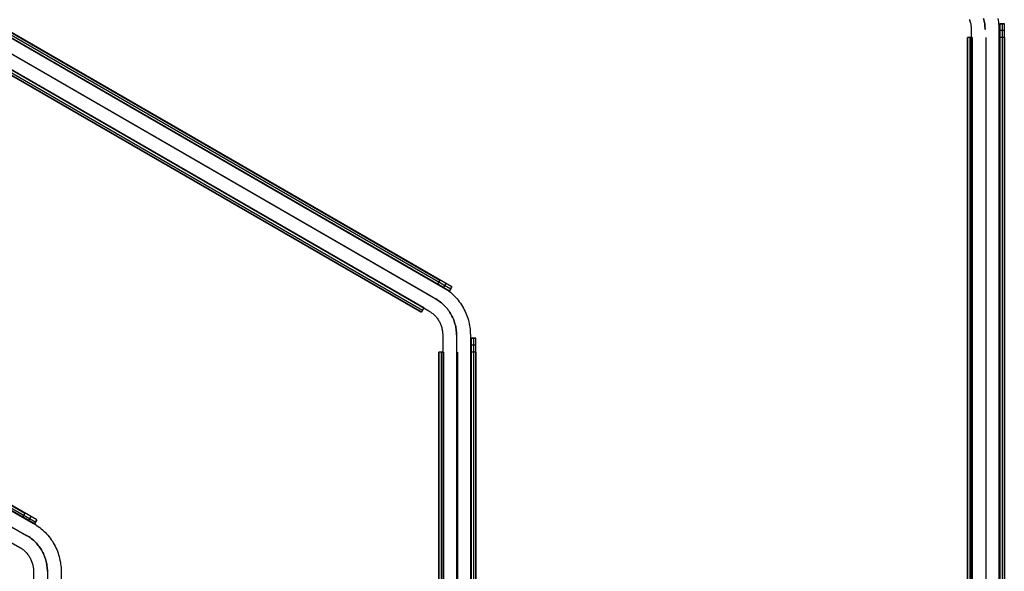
# Model space of a CAD drawing. Header units: millimetres. Extents: x -356 to 356, y -410 to 410.
# Tile 114 of 126: x 117 to 224, y 67 to 126. Entities that reach past the tile are written whole.
import ezdxf

# ---------------------------------------------------------------- set-up
doc = ezdxf.new("R2010")
doc.units = ezdxf.units.MM
doc.header["$MEASUREMENT"] = 0
doc.layers.add('1', color=7, linetype='Continuous')

msp = doc.modelspace()

# ---------------------------------------------------------------- linework, layer by layer
at = {"layer": '1', "color": 252}
for points in [[(3.09, 189.52), (162.74, 97.35)], [(3.27, 189.41), (163.49, 96.91)], [(163.49, 96.91), (3.27, 189.41)], [(3.4, 189.63), (163.61, 97.13)], [(163.74, 97.35), (3.52, 189.85)], [(163.74, 97.35), (3.52, 189.85)], [(2.34, 188.22), (161.99, 96.05)], [(2.34, 188.22), (161.99, 96.05)], [(4.57, 188.66), (162.19, 97.66)], [(4.82, 189.1), (162.44, 98.1)], [(3.82, 187.37), (161.44, 96.37)], [(3.82, 187.37), (161.44, 96.37)], [(1.59, 186.92), (161.24, 94.75)], [(3.07, 186.07), (160.69, 95.07)], [(160.69, 95.07), (3.07, 186.07)], [(3.07, 186.07), (160.69, 95.07)], [(160.44, 94.63), (2.82, 185.63)], [(160.44, 94.63), (2.82, 185.63)], [(2.82, 185.63), (160.44, 94.63)], [(2.94, 185.85), (160.56, 94.85)], [(3.09, 138.25), (118.34, 71.71)], [(3.27, 138.15), (118.45, 71.65)], [(118.45, 71.65), (3.27, 138.15)], [(3.4, 138.36), (118.58, 71.86)], [(118.7, 72.08), (3.52, 138.58)], [(118.7, 72.08), (3.52, 138.58)], [(4.82, 137.83), (117.4, 72.83)], [(2.34, 136.95), (117.59, 70.41)], [(2.34, 136.95), (117.59, 70.41)], [(4.57, 137.4), (117.15, 72.4)], [(1.59, 135.65), (116.84, 69.11)], [(219.88, 126.35), (219.92, 126.26), (219.95, 126.16), (219.98, 126.06), (220, 125.96), (220.03, 125.87), (220.04, 125.77), (220.06, 125.67), (220.07, 125.57), (220.08, 125.46), (220.09, 125.36), (220.09, 125.26)], [(221.42, 126.46), (221.46, 126.32), (221.5, 126.17), (221.52, 126.02), (221.55, 125.87), (221.56, 125.72), (221.58, 125.57), (221.59, 125.41), (221.59, 125.26)], [(221.42, 126.46), (221.46, 126.32), (221.5, 126.17), (221.52, 126.02), (221.55, 125.87), (221.56, 125.72), (221.58, 125.57), (221.59, 125.41), (221.59, 125.26)], [(222.96, 126.47), (223, 126.27), (223.03, 126.07), (223.06, 125.87), (223.07, 125.67), (223.08, 125.46), (223.09, 125.26)], [(220.09, 125.26), (220.09, -125.31)], [(223.09, 125.26), (223.09, -125.31)], [(223.18, 125.9), (223.18, -125.1)], [(223.68, 125.9), (223.18, 125.9)], [(223.68, 125.9), (223.18, 125.9)], [(223.18, 125.9), (223.68, 125.9)], [(223.18, -125.1), (223.18, 125.9)], [(223.68, 125.15), (223.18, 125.15)], [(223.43, 125.9), (223.43, -125.1)], [(223.68, -125.1), (223.68, 125.9)], [(223.68, -125.1), (223.68, 125.9)], [(220.18, 124.4), (219.68, 124.4)], [(219.68, -123.6), (219.68, 124.4)], [(219.68, -123.6), (219.68, 124.4)], [(220.18, 124.4), (219.68, 124.4)], [(219.68, 124.4), (219.68, -123.6)], [(219.93, 124.4), (219.93, -123.6)], [(220.18, 124.4), (220.18, -123.6)], [(220.18, -123.6), (220.18, 124.4)], [(220.18, 124.4), (220.18, -123.6)], [(221.68, 124.4), (221.68, -123.6)], [(221.68, 124.4), (221.68, -123.6)], [(223.18, 124.4), (223.18, -123.6)], [(223.68, 124.4), (223.18, 124.4)], [(223.68, 124.4), (223.68, -123.6)], [(162.44, 98.1), (162.19, 97.66)], [(162.74, 97.35), (162.91, 97.24), (163.08, 97.13), (163.25, 97.02), (163.41, 96.9), (163.57, 96.77), (163.72, 96.64), (163.87, 96.5), (164.02, 96.36), (164.16, 96.21), (164.29, 96.06), (164.42, 95.9), (164.54, 95.74), (164.66, 95.58), (164.78, 95.41), (164.88, 95.24), (164.98, 95.06), (165.08, 94.88), (165.17, 94.7), (165.25, 94.52), (165.33, 94.33), (165.4, 94.14), (165.46, 93.95), (165.52, 93.75), (165.57, 93.56), (165.61, 93.36), (165.65, 93.16), (165.68, 92.96), (165.71, 92.76), (165.72, 92.56), (165.73, 92.35), (165.74, 92.15)], [(163.09, 97.72), (162.84, 97.29)], [(163.49, 96.91), (163.74, 97.35)], [(163.74, 97.35), (163.49, 96.91)], [(163.74, 97.35), (163.49, 96.91)], [(161.99, 96.05), (162.12, 95.97), (162.25, 95.89), (162.37, 95.8), (162.49, 95.71), (162.61, 95.61), (162.73, 95.51), (162.84, 95.41), (162.95, 95.31), (163.05, 95.2), (163.15, 95.08), (163.25, 94.96), (163.34, 94.84), (163.43, 94.72), (163.52, 94.59), (163.6, 94.47), (163.67, 94.33), (163.74, 94.2), (163.81, 94.06), (163.87, 93.93), (163.93, 93.78), (163.98, 93.64), (164.03, 93.5), (164.07, 93.35), (164.11, 93.2), (164.15, 93.06), (164.17, 92.91), (164.2, 92.76), (164.21, 92.61), (164.23, 92.45), (164.24, 92.3), (164.24, 92.15)], [(161.99, 96.05), (162.12, 95.97), (162.25, 95.89), (162.37, 95.8), (162.49, 95.71), (162.61, 95.61), (162.73, 95.51), (162.84, 95.41), (162.95, 95.31), (163.05, 95.2), (163.15, 95.08), (163.25, 94.96), (163.34, 94.84), (163.43, 94.72), (163.52, 94.59), (163.6, 94.47), (163.67, 94.33), (163.74, 94.2), (163.81, 94.06), (163.87, 93.93), (163.93, 93.78), (163.98, 93.64), (164.03, 93.5), (164.07, 93.35), (164.11, 93.2), (164.15, 93.06), (164.17, 92.91), (164.2, 92.76), (164.21, 92.61), (164.23, 92.45), (164.24, 92.3), (164.24, 92.15)], [(160.69, 95.07), (160.44, 94.63)], [(160.69, 95.07), (160.44, 94.63)], [(161.24, 94.75), (161.32, 94.7), (161.41, 94.64), (161.49, 94.58), (161.57, 94.52), (161.65, 94.46), (161.73, 94.39), (161.8, 94.32), (161.88, 94.25), (161.95, 94.18), (162.01, 94.1), (162.08, 94.03), (162.14, 93.95), (162.2, 93.86), (162.26, 93.78), (162.31, 93.69), (162.36, 93.61), (162.41, 93.52), (162.45, 93.43), (162.49, 93.33), (162.53, 93.24), (162.57, 93.14), (162.6, 93.05), (162.63, 92.95), (162.65, 92.85), (162.68, 92.75), (162.69, 92.65), (162.71, 92.55), (162.72, 92.45), (162.73, 92.35), (162.74, 92.25), (162.74, 92.15)], [(162.74, 92.15), (162.74, -92.2)], [(164.24, 92.15), (164.24, -92.2)], [(164.24, 92.15), (164.24, -92.2)], [(165.74, 92.15), (165.74, -92.2)], [(165.83, 91.79), (165.83, -93.21)], [(166.33, 91.79), (165.83, 91.79)], [(166.33, 91.79), (165.83, 91.79)], [(165.83, 91.79), (166.33, 91.79)], [(165.83, -93.21), (165.83, 91.79)], [(166.33, 91.04), (165.83, 91.04)], [(166.08, 91.79), (166.08, -93.21)], [(166.33, -93.21), (166.33, 91.79)], [(166.33, -93.21), (166.33, 91.79)], [(162.83, 90.29), (162.33, 90.29)], [(162.33, -91.71), (162.33, 90.29)], [(162.33, -91.71), (162.33, 90.29)], [(162.83, 90.29), (162.33, 90.29)], [(162.33, 90.29), (162.33, -91.71)], [(162.58, 90.29), (162.58, -91.71)], [(162.83, 90.29), (162.83, -91.71)], [(162.83, -91.71), (162.83, 90.29)], [(162.83, 90.29), (162.83, -91.71)], [(164.33, 90.29), (164.33, -91.71)], [(164.33, 90.29), (164.33, -91.71)], [(165.83, 90.29), (165.83, -91.71)], [(166.33, 90.29), (165.83, 90.29)], [(166.33, 90.29), (166.33, -91.71)], [(117.4, 72.83), (117.15, 72.4)], [(118.05, 72.45), (117.8, 72.02)], [(118.34, 71.71), (118.51, 71.61), (118.68, 71.5), (118.85, 71.38), (119.01, 71.26), (119.17, 71.13), (119.32, 71), (119.47, 70.86), (119.62, 70.72), (119.76, 70.58), (119.89, 70.42), (120.02, 70.27), (120.14, 70.11), (120.26, 69.94), (120.38, 69.78), (120.48, 69.6), (120.58, 69.43), (120.68, 69.25), (120.77, 69.07), (120.85, 68.88), (120.93, 68.69), (121, 68.5), (121.06, 68.31), (121.12, 68.12), (121.17, 67.92), (121.21, 67.72), (121.25, 67.52), (121.28, 67.32), (121.31, 67.12), (121.32, 66.92), (121.33, 66.72), (121.34, 66.52)], [(118.45, 71.65), (118.7, 72.08)], [(118.7, 72.08), (118.45, 71.65)], [(118.7, 72.08), (118.45, 71.65)], [(117.59, 70.41), (117.72, 70.34), (117.85, 70.25), (117.97, 70.17), (118.09, 70.07), (118.21, 69.98), (118.33, 69.88), (118.44, 69.78), (118.55, 69.67), (118.65, 69.56), (118.75, 69.45), (118.85, 69.33), (118.94, 69.21), (119.03, 69.09), (119.12, 68.96), (119.2, 68.83), (119.27, 68.7), (119.34, 68.57), (119.41, 68.43), (119.47, 68.29), (119.53, 68.15), (119.58, 68.01), (119.63, 67.86), (119.67, 67.72), (119.71, 67.57), (119.75, 67.42), (119.77, 67.27), (119.8, 67.12), (119.81, 66.97), (119.83, 66.82), (119.84, 66.67), (119.84, 66.52)], [(117.59, 70.41), (117.72, 70.34), (117.85, 70.25), (117.97, 70.17), (118.09, 70.07), (118.21, 69.98), (118.33, 69.88), (118.44, 69.78), (118.55, 69.67), (118.65, 69.56), (118.75, 69.45), (118.85, 69.33), (118.94, 69.21), (119.03, 69.09), (119.12, 68.96), (119.2, 68.83), (119.27, 68.7), (119.34, 68.57), (119.41, 68.43), (119.47, 68.29), (119.53, 68.15), (119.58, 68.01), (119.63, 67.86), (119.67, 67.72), (119.71, 67.57), (119.75, 67.42), (119.77, 67.27), (119.8, 67.12), (119.81, 66.97), (119.83, 66.82), (119.84, 66.67), (119.84, 66.52)], [(116.84, 69.11), (116.92, 69.06), (117.01, 69.01), (117.09, 68.95), (117.17, 68.89), (117.25, 68.83), (117.33, 68.76), (117.4, 68.69), (117.48, 68.62), (117.55, 68.55), (117.61, 68.47), (117.68, 68.39), (117.74, 68.31), (117.8, 68.23), (117.86, 68.15), (117.91, 68.06), (117.96, 67.97), (118.01, 67.88), (118.05, 67.79), (118.09, 67.7), (118.13, 67.61), (118.17, 67.51), (118.2, 67.41), (118.23, 67.32), (118.25, 67.22), (118.28, 67.12), (118.29, 67.02), (118.31, 66.92), (118.32, 66.82), (118.33, 66.72), (118.34, 66.62), (118.34, 66.52)], [(118.34, 66.52), (118.34, -66.56)], [(119.84, 66.52), (119.84, -66.56)], [(119.84, 66.52), (119.84, -66.56)], [(121.34, 66.52), (121.34, -66.56)]]:
    msp.add_lwpolyline(points, dxfattribs=at)
at = {"layer": '1', "color": 80}
for points in [[(221.59, 125.26), (221.59, 125.41), (221.58, 125.57), (221.56, 125.72), (221.55, 125.87), (221.52, 126.02), (221.5, 126.17), (221.46, 126.32), (221.42, 126.46)], [(164.24, 92.15), (164.24, 92.3), (164.23, 92.45), (164.21, 92.61), (164.2, 92.76), (164.17, 92.91), (164.15, 93.06), (164.11, 93.2), (164.07, 93.35), (164.03, 93.5), (163.98, 93.64), (163.93, 93.78), (163.87, 93.93), (163.81, 94.06), (163.74, 94.2), (163.67, 94.33), (163.6, 94.47), (163.52, 94.59), (163.43, 94.72), (163.34, 94.84), (163.25, 94.96), (163.15, 95.08), (163.05, 95.2), (162.95, 95.31), (162.84, 95.41), (162.73, 95.51), (162.61, 95.61), (162.49, 95.71), (162.37, 95.8), (162.25, 95.89), (162.12, 95.97), (161.99, 96.05)], [(119.84, 66.52), (119.84, 66.67), (119.83, 66.82), (119.81, 66.97), (119.8, 67.12), (119.77, 67.27), (119.75, 67.42), (119.71, 67.57), (119.67, 67.72), (119.63, 67.86), (119.58, 68.01), (119.53, 68.15), (119.47, 68.29), (119.41, 68.43), (119.34, 68.57), (119.27, 68.7), (119.2, 68.83), (119.12, 68.96), (119.03, 69.09), (118.94, 69.21), (118.85, 69.33), (118.75, 69.45), (118.65, 69.56), (118.55, 69.67), (118.44, 69.78), (118.33, 69.88), (118.21, 69.98), (118.09, 70.07), (117.97, 70.17), (117.85, 70.25), (117.72, 70.34), (117.59, 70.41)]]:
    msp.add_lwpolyline(points, dxfattribs=at)
at = {"layer": '1', "color": 252, "extrusion": (0, 1, 0)}
for points in [[(-223.09, -430), (-223.09, -429.95), (-223.08, -429.9), (-223.08, -429.84), (-223.07, -429.79), (-223.07, -429.74), (-223.06, -429.69), (-223.04, -429.64), (-223.03, -429.59), (-223.02, -429.54), (-223, -429.49), (-222.98, -429.44), (-222.96, -429.4), (-222.94, -429.35), (-222.92, -429.3), (-222.89, -429.26), (-222.86, -429.21), (-222.84, -429.17), (-222.81, -429.13), (-222.78, -429.09), (-222.74, -429.04), (-222.71, -429.01), (-222.68, -428.97), (-222.64, -428.93), (-222.6, -428.89), (-222.56, -428.86), (-222.52, -428.83), (-222.48, -428.8), (-222.44, -428.77), (-222.4, -428.74), (-222.35, -428.71), (-222.31, -428.68), (-222.26, -428.66), (-222.22, -428.64), (-222.17, -428.62), (-222.12, -428.6), (-222.07, -428.58), (-222.02, -428.56), (-221.97, -428.55), (-221.92, -428.54), (-221.87, -428.53), (-221.82, -428.52), (-221.77, -428.51), (-221.72, -428.51), (-221.67, -428.5), (-221.61, -428.5), (-221.56, -428.5), (-221.51, -428.5), (-221.46, -428.51), (-221.41, -428.51), (-221.36, -428.52), (-221.3, -428.53), (-221.25, -428.54), (-221.2, -428.55), (-221.15, -428.56), (-221.1, -428.58), (-221.06, -428.6), (-221.01, -428.62), (-220.96, -428.64), (-220.91, -428.66), (-220.87, -428.68), (-220.82, -428.71), (-220.78, -428.74), (-220.74, -428.77), (-220.69, -428.8), (-220.65, -428.83), (-220.61, -428.86), (-220.57, -428.89), (-220.54, -428.93), (-220.5, -428.97), (-220.46, -429.01), (-220.43, -429.04), (-220.4, -429.09), (-220.37, -429.13), (-220.34, -429.17), (-220.31, -429.21), (-220.28, -429.26), (-220.26, -429.3), (-220.24, -429.35), (-220.21, -429.4), (-220.19, -429.44), (-220.18, -429.49), (-220.16, -429.54), (-220.14, -429.59), (-220.13, -429.64), (-220.12, -429.69), (-220.11, -429.74), (-220.1, -429.79), (-220.1, -429.84), (-220.09, -429.9), (-220.09, -429.95), (-220.09, -430)], [(-220.09, -430), (-220.09, -430.05), (-220.09, -430.1), (-220.1, -430.16), (-220.1, -430.21), (-220.11, -430.26), (-220.12, -430.31), (-220.13, -430.36), (-220.14, -430.41), (-220.16, -430.46), (-220.18, -430.51), (-220.19, -430.56), (-220.21, -430.6), (-220.24, -430.65), (-220.26, -430.7), (-220.28, -430.74), (-220.31, -430.79), (-220.34, -430.83), (-220.37, -430.87), (-220.4, -430.91), (-220.43, -430.96), (-220.46, -430.99), (-220.5, -431.03), (-220.54, -431.07), (-220.57, -431.11), (-220.61, -431.14), (-220.65, -431.17), (-220.69, -431.2), (-220.74, -431.23), (-220.78, -431.26), (-220.82, -431.29), (-220.87, -431.32), (-220.91, -431.34), (-220.96, -431.36), (-221.01, -431.38), (-221.06, -431.4), (-221.1, -431.42), (-221.15, -431.44), (-221.2, -431.45), (-221.25, -431.46), (-221.3, -431.47), (-221.36, -431.48), (-221.41, -431.49), (-221.46, -431.49), (-221.51, -431.5), (-221.56, -431.5), (-221.61, -431.5), (-221.67, -431.5), (-221.72, -431.49), (-221.77, -431.49), (-221.82, -431.48), (-221.87, -431.47), (-221.92, -431.46), (-221.97, -431.45), (-222.02, -431.44), (-222.07, -431.42), (-222.12, -431.4), (-222.17, -431.38), (-222.22, -431.36), (-222.26, -431.34), (-222.31, -431.32), (-222.35, -431.29), (-222.4, -431.26), (-222.44, -431.23), (-222.48, -431.2), (-222.52, -431.17), (-222.56, -431.14), (-222.6, -431.11), (-222.64, -431.07), (-222.68, -431.03), (-222.71, -430.99), (-222.74, -430.96), (-222.78, -430.91), (-222.81, -430.87), (-222.84, -430.83), (-222.86, -430.79), (-222.89, -430.74), (-222.92, -430.7), (-222.94, -430.65), (-222.96, -430.6), (-222.98, -430.56), (-223, -430.51), (-223.02, -430.46), (-223.03, -430.41), (-223.04, -430.36), (-223.06, -430.31), (-223.07, -430.26), (-223.07, -430.21), (-223.08, -430.16), (-223.08, -430.1), (-223.09, -430.05), (-223.09, -430)], [(-219.68, -430), (-219.68, -429.96), (-219.68, -429.91), (-219.68, -429.87), (-219.68, -429.82), (-219.69, -429.77), (-219.69, -429.73), (-219.7, -429.68), (-219.71, -429.64), (-219.72, -429.59), (-219.73, -429.54), (-219.74, -429.5), (-219.75, -429.45), (-219.77, -429.4), (-219.78, -429.36), (-219.8, -429.31), (-219.82, -429.26), (-219.83, -429.22), (-219.85, -429.17), (-219.88, -429.13), (-219.9, -429.08), (-219.92, -429.04), (-219.95, -428.99), (-219.97, -428.95), (-220, -428.91), (-220.03, -428.86), (-220.06, -428.82), (-220.09, -428.78), (-220.12, -428.74), (-220.16, -428.7), (-220.19, -428.66), (-220.22, -428.62), (-220.26, -428.59), (-220.3, -428.55), (-220.34, -428.51), (-220.37, -428.48), (-220.41, -428.45), (-220.46, -428.42), (-220.5, -428.38), (-220.54, -428.35), (-220.58, -428.33), (-220.62, -428.3), (-220.67, -428.27), (-220.71, -428.25), (-220.76, -428.22), (-220.8, -428.2), (-220.85, -428.18), (-220.89, -428.16), (-220.94, -428.14), (-220.99, -428.12), (-221.03, -428.11), (-221.08, -428.09), (-221.12, -428.08), (-221.17, -428.06), (-221.22, -428.05), (-221.26, -428.04), (-221.31, -428.03), (-221.36, -428.03), (-221.4, -428.02), (-221.45, -428.01), (-221.5, -428.01), (-221.54, -428), (-221.59, -428), (-221.63, -428), (-221.68, -428), (-221.72, -428), (-221.76, -428), (-221.81, -428), (-221.85, -428.01), (-221.9, -428.01), (-221.95, -428.02), (-221.99, -428.03), (-222.04, -428.03), (-222.09, -428.04), (-222.13, -428.05), (-222.18, -428.06), (-222.23, -428.08), (-222.27, -428.09), (-222.32, -428.11), (-222.37, -428.12), (-222.41, -428.14), (-222.46, -428.16), (-222.5, -428.18), (-222.55, -428.2), (-222.59, -428.22), (-222.64, -428.25), (-222.68, -428.27), (-222.73, -428.3), (-222.77, -428.33), (-222.81, -428.35), (-222.85, -428.38), (-222.9, -428.42), (-222.94, -428.45), (-222.98, -428.48), (-223.01, -428.51), (-223.05, -428.55), (-223.09, -428.59), (-223.13, -428.62), (-223.16, -428.66), (-223.19, -428.7), (-223.23, -428.74), (-223.26, -428.78), (-223.29, -428.82), (-223.32, -428.86), (-223.35, -428.91), (-223.38, -428.95), (-223.4, -428.99), (-223.43, -429.04), (-223.45, -429.08), (-223.47, -429.13), (-223.5, -429.17), (-223.52, -429.22), (-223.53, -429.26), (-223.55, -429.31), (-223.57, -429.36), (-223.58, -429.4), (-223.6, -429.45), (-223.61, -429.5), (-223.62, -429.54), (-223.63, -429.59), (-223.64, -429.64), (-223.65, -429.68), (-223.66, -429.73), (-223.66, -429.77), (-223.67, -429.82), (-223.67, -429.87), (-223.67, -429.91), (-223.67, -429.96), (-223.68, -430)], [(-223.18, -430), (-223.17, -429.97), (-223.17, -429.93), (-223.17, -429.9), (-223.17, -429.87), (-223.17, -429.83), (-223.16, -429.8), (-223.16, -429.76), (-223.15, -429.73), (-223.14, -429.69), (-223.14, -429.66), (-223.13, -429.62), (-223.12, -429.59), (-223.11, -429.55), (-223.1, -429.52), (-223.08, -429.48), (-223.07, -429.45), (-223.06, -429.41), (-223.04, -429.38), (-223.02, -429.34), (-223.01, -429.31), (-222.99, -429.28), (-222.97, -429.24), (-222.95, -429.21), (-222.93, -429.18), (-222.91, -429.15), (-222.89, -429.12), (-222.86, -429.08), (-222.84, -429.05), (-222.81, -429.02), (-222.79, -429), (-222.76, -428.97), (-222.74, -428.94), (-222.71, -428.91), (-222.68, -428.89), (-222.65, -428.86), (-222.62, -428.84), (-222.59, -428.81), (-222.56, -428.79), (-222.53, -428.77), (-222.5, -428.74), (-222.46, -428.72), (-222.43, -428.7), (-222.4, -428.69), (-222.36, -428.67), (-222.33, -428.65), (-222.3, -428.63), (-222.26, -428.62), (-222.23, -428.61), (-222.19, -428.59), (-222.16, -428.58), (-222.12, -428.57), (-222.09, -428.56), (-222.05, -428.55), (-222.02, -428.54), (-221.98, -428.53), (-221.95, -428.53), (-221.91, -428.52), (-221.88, -428.51), (-221.84, -428.51), (-221.81, -428.51), (-221.78, -428.5), (-221.74, -428.5), (-221.71, -428.5), (-221.68, -428.5), (-221.64, -428.5), (-221.61, -428.5), (-221.57, -428.5), (-221.54, -428.51), (-221.51, -428.51), (-221.47, -428.51), (-221.44, -428.52), (-221.4, -428.53), (-221.37, -428.53), (-221.33, -428.54), (-221.3, -428.55), (-221.26, -428.56), (-221.23, -428.57), (-221.19, -428.58), (-221.16, -428.59), (-221.12, -428.61), (-221.09, -428.62), (-221.05, -428.63), (-221.02, -428.65), (-220.99, -428.67), (-220.95, -428.69), (-220.92, -428.7), (-220.89, -428.72), (-220.85, -428.74), (-220.82, -428.77), (-220.79, -428.79), (-220.76, -428.81), (-220.73, -428.84), (-220.7, -428.86), (-220.67, -428.89), (-220.64, -428.91), (-220.61, -428.94), (-220.59, -428.97), (-220.56, -429), (-220.54, -429.02), (-220.51, -429.05), (-220.49, -429.08), (-220.46, -429.12), (-220.44, -429.15), (-220.42, -429.18), (-220.4, -429.21), (-220.38, -429.24), (-220.36, -429.28), (-220.34, -429.31), (-220.33, -429.34), (-220.31, -429.38), (-220.29, -429.41), (-220.28, -429.45), (-220.27, -429.48), (-220.26, -429.52), (-220.24, -429.55), (-220.23, -429.59), (-220.22, -429.62), (-220.21, -429.66), (-220.21, -429.69), (-220.2, -429.73), (-220.19, -429.76), (-220.19, -429.8), (-220.18, -429.83), (-220.18, -429.87), (-220.18, -429.9), (-220.18, -429.93), (-220.18, -429.97), (-220.18, -430)], [(-165.74, -455), (-165.74, -454.95), (-165.73, -454.9), (-165.73, -454.84), (-165.72, -454.79), (-165.72, -454.74), (-165.71, -454.69), (-165.69, -454.64), (-165.68, -454.59), (-165.67, -454.54), (-165.65, -454.49), (-165.63, -454.44), (-165.61, -454.4), (-165.59, -454.35), (-165.57, -454.3), (-165.54, -454.26), (-165.51, -454.21), (-165.49, -454.17), (-165.46, -454.13), (-165.43, -454.09), (-165.39, -454.04), (-165.36, -454.01), (-165.33, -453.97), (-165.29, -453.93), (-165.25, -453.89), (-165.21, -453.86), (-165.17, -453.83), (-165.13, -453.8), (-165.09, -453.77), (-165.05, -453.74), (-165, -453.71), (-164.96, -453.68), (-164.91, -453.66), (-164.87, -453.64), (-164.82, -453.62), (-164.77, -453.6), (-164.72, -453.58), (-164.67, -453.56), (-164.62, -453.55), (-164.57, -453.54), (-164.52, -453.53), (-164.47, -453.52), (-164.42, -453.51), (-164.37, -453.51), (-164.32, -453.5), (-164.26, -453.5), (-164.21, -453.5), (-164.16, -453.5), (-164.11, -453.51), (-164.06, -453.51), (-164.01, -453.52), (-163.95, -453.53), (-163.9, -453.54), (-163.85, -453.55), (-163.8, -453.56), (-163.75, -453.58), (-163.71, -453.6), (-163.66, -453.62), (-163.61, -453.64), (-163.56, -453.66), (-163.52, -453.68), (-163.47, -453.71), (-163.43, -453.74), (-163.39, -453.77), (-163.34, -453.8), (-163.3, -453.83), (-163.26, -453.86), (-163.22, -453.89), (-163.19, -453.93), (-163.15, -453.97), (-163.11, -454.01), (-163.08, -454.04), (-163.05, -454.09), (-163.02, -454.13), (-162.99, -454.17), (-162.96, -454.21), (-162.93, -454.26), (-162.91, -454.3), (-162.89, -454.35), (-162.86, -454.4), (-162.84, -454.44), (-162.83, -454.49), (-162.81, -454.54), (-162.79, -454.59), (-162.78, -454.64), (-162.77, -454.69), (-162.76, -454.74), (-162.75, -454.79), (-162.75, -454.84), (-162.74, -454.9), (-162.74, -454.95), (-162.74, -455)], [(-162.74, -455), (-162.74, -455.05), (-162.74, -455.1), (-162.75, -455.16), (-162.75, -455.21), (-162.76, -455.26), (-162.77, -455.31), (-162.78, -455.36), (-162.79, -455.41), (-162.81, -455.46), (-162.83, -455.51), (-162.84, -455.56), (-162.86, -455.6), (-162.89, -455.65), (-162.91, -455.7), (-162.93, -455.74), (-162.96, -455.79), (-162.99, -455.83), (-163.02, -455.87), (-163.05, -455.91), (-163.08, -455.96), (-163.11, -455.99), (-163.15, -456.03), (-163.19, -456.07), (-163.22, -456.11), (-163.26, -456.14), (-163.3, -456.17), (-163.34, -456.2), (-163.39, -456.23), (-163.43, -456.26), (-163.47, -456.29), (-163.52, -456.32), (-163.56, -456.34), (-163.61, -456.36), (-163.66, -456.38), (-163.71, -456.4), (-163.75, -456.42), (-163.8, -456.44), (-163.85, -456.45), (-163.9, -456.46), (-163.95, -456.47), (-164.01, -456.48), (-164.06, -456.49), (-164.11, -456.49), (-164.16, -456.5), (-164.21, -456.5), (-164.26, -456.5), (-164.32, -456.5), (-164.37, -456.49), (-164.42, -456.49), (-164.47, -456.48), (-164.52, -456.47), (-164.57, -456.46), (-164.62, -456.45), (-164.67, -456.44), (-164.72, -456.42), (-164.77, -456.4), (-164.82, -456.38), (-164.87, -456.36), (-164.91, -456.34), (-164.96, -456.32), (-165, -456.29), (-165.05, -456.26), (-165.09, -456.23), (-165.13, -456.2), (-165.17, -456.17), (-165.21, -456.14), (-165.25, -456.11), (-165.29, -456.07), (-165.33, -456.03), (-165.36, -455.99), (-165.39, -455.96), (-165.43, -455.91), (-165.46, -455.87), (-165.49, -455.83), (-165.51, -455.79), (-165.54, -455.74), (-165.57, -455.7), (-165.59, -455.65), (-165.61, -455.6), (-165.63, -455.56), (-165.65, -455.51), (-165.67, -455.46), (-165.68, -455.41), (-165.69, -455.36), (-165.71, -455.31), (-165.72, -455.26), (-165.72, -455.21), (-165.73, -455.16), (-165.73, -455.1), (-165.74, -455.05), (-165.74, -455)], [(-162.33, -455), (-162.33, -454.96), (-162.33, -454.91), (-162.33, -454.87), (-162.33, -454.82), (-162.34, -454.77), (-162.34, -454.73), (-162.35, -454.68), (-162.36, -454.64), (-162.37, -454.59), (-162.38, -454.54), (-162.39, -454.5), (-162.4, -454.45), (-162.42, -454.4), (-162.43, -454.36), (-162.45, -454.31), (-162.47, -454.26), (-162.48, -454.22), (-162.5, -454.17), (-162.53, -454.13), (-162.55, -454.08), (-162.57, -454.04), (-162.6, -453.99), (-162.62, -453.95), (-162.65, -453.91), (-162.68, -453.86), (-162.71, -453.82), (-162.74, -453.78), (-162.77, -453.74), (-162.81, -453.7), (-162.84, -453.66), (-162.87, -453.62), (-162.91, -453.59), (-162.95, -453.55), (-162.99, -453.51), (-163.02, -453.48), (-163.06, -453.45), (-163.11, -453.42), (-163.15, -453.38), (-163.19, -453.35), (-163.23, -453.33), (-163.27, -453.3), (-163.32, -453.27), (-163.36, -453.25), (-163.41, -453.22), (-163.45, -453.2), (-163.5, -453.18), (-163.54, -453.16), (-163.59, -453.14), (-163.64, -453.12), (-163.68, -453.11), (-163.73, -453.09), (-163.77, -453.08), (-163.82, -453.06), (-163.87, -453.05), (-163.91, -453.04), (-163.96, -453.03), (-164.01, -453.03), (-164.05, -453.02), (-164.1, -453.01), (-164.15, -453.01), (-164.19, -453), (-164.24, -453), (-164.28, -453), (-164.33, -453), (-164.37, -453), (-164.41, -453), (-164.46, -453), (-164.5, -453.01), (-164.55, -453.01), (-164.6, -453.02), (-164.64, -453.03), (-164.69, -453.03), (-164.74, -453.04), (-164.78, -453.05), (-164.83, -453.06), (-164.88, -453.08), (-164.92, -453.09), (-164.97, -453.11), (-165.02, -453.12), (-165.06, -453.14), (-165.11, -453.16), (-165.15, -453.18), (-165.2, -453.2), (-165.24, -453.22), (-165.29, -453.25), (-165.33, -453.27), (-165.38, -453.3), (-165.42, -453.33), (-165.46, -453.35), (-165.5, -453.38), (-165.55, -453.42), (-165.59, -453.45), (-165.63, -453.48), (-165.66, -453.51), (-165.7, -453.55), (-165.74, -453.59), (-165.78, -453.62), (-165.81, -453.66), (-165.84, -453.7), (-165.88, -453.74), (-165.91, -453.78), (-165.94, -453.82), (-165.97, -453.86), (-166, -453.91), (-166.03, -453.95), (-166.05, -453.99), (-166.08, -454.04), (-166.1, -454.08), (-166.12, -454.13), (-166.15, -454.17), (-166.17, -454.22), (-166.18, -454.26), (-166.2, -454.31), (-166.22, -454.36), (-166.23, -454.4), (-166.25, -454.45), (-166.26, -454.5), (-166.27, -454.54), (-166.28, -454.59), (-166.29, -454.64), (-166.3, -454.68), (-166.31, -454.73), (-166.31, -454.77), (-166.32, -454.82), (-166.32, -454.87), (-166.32, -454.91), (-166.32, -454.96), (-166.33, -455)], [(-165.83, -455), (-165.82, -454.97), (-165.82, -454.93), (-165.82, -454.9), (-165.82, -454.87), (-165.82, -454.83), (-165.81, -454.8), (-165.81, -454.76), (-165.8, -454.73), (-165.79, -454.69), (-165.79, -454.66), (-165.78, -454.62), (-165.77, -454.59), (-165.76, -454.55), (-165.75, -454.52), (-165.73, -454.48), (-165.72, -454.45), (-165.71, -454.41), (-165.69, -454.38), (-165.67, -454.34), (-165.66, -454.31), (-165.64, -454.28), (-165.62, -454.24), (-165.6, -454.21), (-165.58, -454.18), (-165.56, -454.15), (-165.54, -454.12), (-165.51, -454.08), (-165.49, -454.05), (-165.46, -454.02), (-165.44, -454), (-165.41, -453.97), (-165.39, -453.94), (-165.36, -453.91), (-165.33, -453.89), (-165.3, -453.86), (-165.27, -453.84), (-165.24, -453.81), (-165.21, -453.79), (-165.18, -453.77), (-165.15, -453.74), (-165.11, -453.72), (-165.08, -453.7), (-165.05, -453.69), (-165.01, -453.67), (-164.98, -453.65), (-164.95, -453.63), (-164.91, -453.62), (-164.88, -453.61), (-164.84, -453.59), (-164.81, -453.58), (-164.77, -453.57), (-164.74, -453.56), (-164.7, -453.55), (-164.67, -453.54), (-164.63, -453.53), (-164.6, -453.53), (-164.56, -453.52), (-164.53, -453.51), (-164.49, -453.51), (-164.46, -453.51), (-164.43, -453.5), (-164.39, -453.5), (-164.36, -453.5), (-164.33, -453.5), (-164.29, -453.5), (-164.26, -453.5), (-164.22, -453.5), (-164.19, -453.51), (-164.16, -453.51), (-164.12, -453.51), (-164.09, -453.52), (-164.05, -453.53), (-164.02, -453.53), (-163.98, -453.54), (-163.95, -453.55), (-163.91, -453.56), (-163.88, -453.57), (-163.84, -453.58), (-163.81, -453.59), (-163.77, -453.61), (-163.74, -453.62), (-163.7, -453.63), (-163.67, -453.65), (-163.64, -453.67), (-163.6, -453.69), (-163.57, -453.7), (-163.54, -453.72), (-163.5, -453.74), (-163.47, -453.77), (-163.44, -453.79), (-163.41, -453.81), (-163.38, -453.84), (-163.35, -453.86), (-163.32, -453.89), (-163.29, -453.91), (-163.26, -453.94), (-163.24, -453.97), (-163.21, -454), (-163.19, -454.02), (-163.16, -454.05), (-163.14, -454.08), (-163.11, -454.12), (-163.09, -454.15), (-163.07, -454.18), (-163.05, -454.21), (-163.03, -454.24), (-163.01, -454.28), (-162.99, -454.31), (-162.98, -454.34), (-162.96, -454.38), (-162.94, -454.41), (-162.93, -454.45), (-162.92, -454.48), (-162.91, -454.52), (-162.89, -454.55), (-162.88, -454.59), (-162.87, -454.62), (-162.86, -454.66), (-162.86, -454.69), (-162.85, -454.73), (-162.84, -454.76), (-162.84, -454.8), (-162.83, -454.83), (-162.83, -454.87), (-162.83, -454.9), (-162.83, -454.93), (-162.83, -454.97), (-162.83, -455)]]:
    msp.add_lwpolyline(points, dxfattribs=at)
at = {"layer": '1', "color": 252, "extrusion": (1, 0, 0)}
for points in [[(125.26, -431.5), (-125.31, -431.5)], [(125.26, -428.5), (-125.31, -428.5)], [(125.9, -431.5), (125.9, -503.5)], [(125.9, -431.5), (124.4, -430)], [(125.9, -503.5), (125.9, -431.5)], [(124.4, -430), (125.9, -431.5)], [(125.9, -503.5), (125.9, -431.5)], [(125.9, -431.5), (124.4, -430)], [(124.4, -435), (124.4, -430)], [(124.4, -430), (124.4, -435)], [(124.4, -428), (124.4, -428.5)], [(97.35, -456.5), (97.35, -528.5)], [(96.37, -453.5), (96.37, -453)], [(96.91, -528.5), (96.91, -456.5)], [(97.13, -528.5), (97.13, -456.5)], [(94.63, -460), (94.63, -455)], [(95.07, -455), (95.07, -460)], [(91.79, -456.5), (91.79, -528.5)], [(91.79, -456.5), (90.29, -455)], [(91.79, -456.5), (91.79, -528.5)], [(90.29, -455), (91.79, -456.5)], [(91.79, -528.5), (91.79, -456.5)], [(91.79, -456.5), (90.29, -455)], [(90.29, -460), (90.29, -455)], [(90.29, -455), (90.29, -460)], [(90.29, -453), (90.29, -453.5)], [(71.65, -553.5), (71.65, -481.5)], [(71.86, -553.5), (71.86, -481.5)], [(72.08, -481.5), (72.08, -553.5)]]:
    msp.add_lwpolyline(points, dxfattribs=at)
at = {"layer": '1', "color": 252, "extrusion": (0.866025, -0.5, 0)}
for points in [[(162.17, -455), (162.17, -454.96), (162.18, -454.91), (162.18, -454.87), (162.18, -454.82), (162.19, -454.77), (162.19, -454.73), (162.2, -454.68), (162.21, -454.64), (162.22, -454.59), (162.23, -454.54), (162.24, -454.5), (162.25, -454.45), (162.26, -454.4), (162.28, -454.36), (162.3, -454.31), (162.31, -454.26), (162.33, -454.22), (162.35, -454.17), (162.37, -454.13), (162.4, -454.08), (162.42, -454.04), (162.45, -453.99), (162.47, -453.95), (162.5, -453.91), (162.53, -453.86), (162.56, -453.82), (162.59, -453.78), (162.62, -453.74), (162.65, -453.7), (162.69, -453.66), (162.72, -453.62), (162.76, -453.59), (162.8, -453.55), (162.83, -453.51), (162.87, -453.48), (162.91, -453.45), (162.95, -453.42), (162.99, -453.38), (163.04, -453.35), (163.08, -453.33), (163.12, -453.3), (163.17, -453.27), (163.21, -453.25), (163.25, -453.22), (163.3, -453.2), (163.35, -453.18), (163.39, -453.16), (163.44, -453.14), (163.48, -453.12), (163.53, -453.11), (163.58, -453.09), (163.62, -453.08), (163.67, -453.06), (163.72, -453.05), (163.76, -453.04), (163.81, -453.03), (163.86, -453.03), (163.9, -453.02), (163.95, -453.01), (163.99, -453.01), (164.04, -453), (164.08, -453), (164.13, -453), (164.17, -453), (164.22, -453), (164.26, -453), (164.31, -453), (164.35, -453.01), (164.4, -453.01), (164.44, -453.02), (164.49, -453.03), (164.54, -453.03), (164.58, -453.04), (164.63, -453.05), (164.68, -453.06), (164.72, -453.08), (164.77, -453.09), (164.82, -453.11), (164.86, -453.12), (164.91, -453.14), (164.96, -453.16), (165, -453.18), (165.05, -453.2), (165.09, -453.22), (165.14, -453.25), (165.18, -453.27), (165.22, -453.3), (165.27, -453.33), (165.31, -453.35), (165.35, -453.38), (165.39, -453.42), (165.43, -453.45), (165.47, -453.48), (165.51, -453.51), (165.55, -453.55), (165.59, -453.59), (165.62, -453.62), (165.66, -453.66), (165.69, -453.7), (165.73, -453.74), (165.76, -453.78), (165.79, -453.82), (165.82, -453.86), (165.85, -453.91), (165.87, -453.95), (165.9, -453.99), (165.93, -454.04), (165.95, -454.08), (165.97, -454.13), (165.99, -454.17), (166.01, -454.22), (166.03, -454.26), (166.05, -454.31), (166.07, -454.36), (166.08, -454.4), (166.1, -454.45), (166.11, -454.5), (166.12, -454.54), (166.13, -454.59), (166.14, -454.64), (166.15, -454.68), (166.15, -454.73), (166.16, -454.77), (166.17, -454.82), (166.17, -454.87), (166.17, -454.91), (166.17, -454.96), (166.17, -455)], [(165.67, -455), (165.67, -454.97), (165.67, -454.93), (165.67, -454.9), (165.67, -454.87), (165.66, -454.83), (165.66, -454.8), (165.65, -454.76), (165.65, -454.73), (165.64, -454.69), (165.63, -454.66), (165.63, -454.62), (165.62, -454.59), (165.61, -454.55), (165.59, -454.52), (165.58, -454.48), (165.57, -454.45), (165.55, -454.41), (165.54, -454.38), (165.52, -454.34), (165.51, -454.31), (165.49, -454.28), (165.47, -454.24), (165.45, -454.21), (165.43, -454.18), (165.41, -454.15), (165.39, -454.12), (165.36, -454.08), (165.34, -454.05), (165.31, -454.02), (165.29, -454), (165.26, -453.97), (165.23, -453.94), (165.21, -453.91), (165.18, -453.89), (165.15, -453.86), (165.12, -453.84), (165.09, -453.81), (165.06, -453.79), (165.03, -453.77), (164.99, -453.74), (164.96, -453.72), (164.93, -453.7), (164.9, -453.69), (164.86, -453.67), (164.83, -453.65), (164.79, -453.63), (164.76, -453.62), (164.73, -453.61), (164.69, -453.59), (164.66, -453.58), (164.62, -453.57), (164.59, -453.56), (164.55, -453.55), (164.52, -453.54), (164.48, -453.53), (164.45, -453.53), (164.41, -453.52), (164.38, -453.51), (164.34, -453.51), (164.31, -453.51), (164.27, -453.5), (164.24, -453.5), (164.21, -453.5), (164.17, -453.5), (164.14, -453.5), (164.11, -453.5), (164.07, -453.5), (164.04, -453.51), (164, -453.51), (163.97, -453.51), (163.94, -453.52), (163.9, -453.53), (163.87, -453.53), (163.83, -453.54), (163.8, -453.55), (163.76, -453.56), (163.73, -453.57), (163.69, -453.58), (163.66, -453.59), (163.62, -453.61), (163.59, -453.62), (163.55, -453.63), (163.52, -453.65), (163.48, -453.67), (163.45, -453.69), (163.42, -453.7), (163.39, -453.72), (163.35, -453.74), (163.32, -453.77), (163.29, -453.79), (163.26, -453.81), (163.23, -453.84), (163.2, -453.86), (163.17, -453.89), (163.14, -453.91), (163.11, -453.94), (163.09, -453.97), (163.06, -454), (163.03, -454.02), (163.01, -454.05), (162.98, -454.08), (162.96, -454.12), (162.94, -454.15), (162.92, -454.18), (162.9, -454.21), (162.88, -454.24), (162.86, -454.28), (162.84, -454.31), (162.82, -454.34), (162.81, -454.38), (162.79, -454.41), (162.78, -454.45), (162.77, -454.48), (162.75, -454.52), (162.74, -454.55), (162.73, -454.59), (162.72, -454.62), (162.71, -454.66), (162.71, -454.69), (162.7, -454.73), (162.69, -454.76), (162.69, -454.8), (162.68, -454.83), (162.68, -454.87), (162.68, -454.9), (162.67, -454.93), (162.67, -454.97), (162.67, -455)], [(165.67, -455), (165.67, -454.95), (165.67, -454.9), (165.67, -454.84), (165.66, -454.79), (165.65, -454.74), (165.64, -454.69), (165.63, -454.64), (165.62, -454.59), (165.6, -454.54), (165.58, -454.49), (165.57, -454.44), (165.55, -454.4), (165.52, -454.35), (165.5, -454.3), (165.48, -454.26), (165.45, -454.21), (165.42, -454.17), (165.39, -454.13), (165.36, -454.09), (165.33, -454.04), (165.3, -454.01), (165.26, -453.97), (165.22, -453.93), (165.19, -453.89), (165.15, -453.86), (165.11, -453.83), (165.07, -453.8), (165.03, -453.77), (164.98, -453.74), (164.94, -453.71), (164.89, -453.68), (164.85, -453.66), (164.8, -453.64), (164.75, -453.62), (164.71, -453.6), (164.66, -453.58), (164.61, -453.56), (164.56, -453.55), (164.51, -453.54), (164.46, -453.53), (164.41, -453.52), (164.35, -453.51), (164.3, -453.51), (164.25, -453.5), (164.2, -453.5), (164.15, -453.5), (164.1, -453.5), (164.04, -453.51), (163.99, -453.51), (163.94, -453.52), (163.89, -453.53), (163.84, -453.54), (163.79, -453.55), (163.74, -453.56), (163.69, -453.58), (163.64, -453.6), (163.59, -453.62), (163.55, -453.64), (163.5, -453.66), (163.45, -453.68), (163.41, -453.71), (163.36, -453.74), (163.32, -453.77), (163.28, -453.8), (163.24, -453.83), (163.2, -453.86), (163.16, -453.89), (163.12, -453.93), (163.09, -453.97), (163.05, -454.01), (163.02, -454.04), (162.98, -454.09), (162.95, -454.13), (162.92, -454.17), (162.9, -454.21), (162.87, -454.26), (162.85, -454.3), (162.82, -454.35), (162.8, -454.4), (162.78, -454.44), (162.76, -454.49), (162.75, -454.54), (162.73, -454.59), (162.72, -454.64), (162.71, -454.69), (162.7, -454.74), (162.69, -454.79), (162.68, -454.84), (162.68, -454.9), (162.67, -454.95), (162.67, -455)], [(162.67, -455), (162.67, -455.05), (162.68, -455.1), (162.68, -455.16), (162.69, -455.21), (162.7, -455.26), (162.71, -455.31), (162.72, -455.36), (162.73, -455.41), (162.75, -455.46), (162.76, -455.51), (162.78, -455.56), (162.8, -455.6), (162.82, -455.65), (162.85, -455.7), (162.87, -455.74), (162.9, -455.79), (162.92, -455.83), (162.95, -455.87), (162.98, -455.91), (163.02, -455.96), (163.05, -455.99), (163.09, -456.03), (163.12, -456.07), (163.16, -456.11), (163.2, -456.14), (163.24, -456.17), (163.28, -456.2), (163.32, -456.23), (163.36, -456.26), (163.41, -456.29), (163.45, -456.32), (163.5, -456.34), (163.55, -456.36), (163.59, -456.38), (163.64, -456.4), (163.69, -456.42), (163.74, -456.44), (163.79, -456.45), (163.84, -456.46), (163.89, -456.47), (163.94, -456.48), (163.99, -456.49), (164.04, -456.49), (164.1, -456.5), (164.15, -456.5), (164.2, -456.5), (164.25, -456.5), (164.3, -456.49), (164.35, -456.49), (164.41, -456.48), (164.46, -456.47), (164.51, -456.46), (164.56, -456.45), (164.61, -456.44), (164.66, -456.42), (164.71, -456.4), (164.75, -456.38), (164.8, -456.36), (164.85, -456.34), (164.89, -456.32), (164.94, -456.29), (164.98, -456.26), (165.03, -456.23), (165.07, -456.2), (165.11, -456.17), (165.15, -456.14), (165.19, -456.11), (165.22, -456.07), (165.26, -456.03), (165.3, -455.99), (165.33, -455.96), (165.36, -455.91), (165.39, -455.87), (165.42, -455.83), (165.45, -455.79), (165.48, -455.74), (165.5, -455.7), (165.52, -455.65), (165.55, -455.6), (165.57, -455.56), (165.58, -455.51), (165.6, -455.46), (165.62, -455.41), (165.63, -455.36), (165.64, -455.31), (165.65, -455.26), (165.66, -455.21), (165.67, -455.16), (165.67, -455.1), (165.67, -455.05), (165.67, -455)], [(117.77, -480), (117.77, -479.96), (117.78, -479.91), (117.78, -479.87), (117.78, -479.82), (117.79, -479.77), (117.79, -479.73), (117.8, -479.68), (117.81, -479.64), (117.82, -479.59), (117.83, -479.54), (117.84, -479.5), (117.85, -479.45), (117.86, -479.4), (117.88, -479.36), (117.9, -479.31), (117.91, -479.26), (117.93, -479.22), (117.95, -479.17), (117.97, -479.13), (118, -479.08), (118.02, -479.04), (118.05, -478.99), (118.07, -478.95), (118.1, -478.91), (118.13, -478.86), (118.16, -478.82), (118.19, -478.78), (118.22, -478.74), (118.25, -478.7), (118.29, -478.66), (118.32, -478.62), (118.36, -478.59), (118.4, -478.55), (118.43, -478.51), (118.47, -478.48), (118.51, -478.45), (118.55, -478.42), (118.59, -478.38), (118.64, -478.35), (118.68, -478.33), (118.72, -478.3), (118.77, -478.27), (118.81, -478.25), (118.85, -478.22), (118.9, -478.2), (118.95, -478.18), (118.99, -478.16), (119.04, -478.14), (119.08, -478.12), (119.13, -478.11), (119.18, -478.09), (119.22, -478.08), (119.27, -478.06), (119.32, -478.05), (119.36, -478.04), (119.41, -478.03), (119.46, -478.03), (119.5, -478.02), (119.55, -478.01), (119.59, -478.01), (119.64, -478), (119.68, -478), (119.73, -478), (119.77, -478), (119.82, -478), (119.86, -478), (119.91, -478), (119.95, -478.01), (120, -478.01), (120.04, -478.02), (120.09, -478.03), (120.14, -478.03), (120.18, -478.04), (120.23, -478.05), (120.28, -478.06), (120.32, -478.08), (120.37, -478.09), (120.42, -478.11), (120.46, -478.12), (120.51, -478.14), (120.56, -478.16), (120.6, -478.18), (120.65, -478.2), (120.69, -478.22), (120.74, -478.25), (120.78, -478.27), (120.82, -478.3), (120.87, -478.33), (120.91, -478.35), (120.95, -478.38), (120.99, -478.42), (121.03, -478.45), (121.07, -478.48), (121.11, -478.51), (121.15, -478.55), (121.19, -478.59), (121.22, -478.62), (121.26, -478.66), (121.29, -478.7), (121.33, -478.74), (121.36, -478.78), (121.39, -478.82), (121.42, -478.86), (121.45, -478.91), (121.47, -478.95), (121.5, -478.99), (121.53, -479.04), (121.55, -479.08), (121.57, -479.13), (121.59, -479.17), (121.61, -479.22), (121.63, -479.26), (121.65, -479.31), (121.67, -479.36), (121.68, -479.4), (121.7, -479.45), (121.71, -479.5), (121.72, -479.54), (121.73, -479.59), (121.74, -479.64), (121.75, -479.68), (121.75, -479.73), (121.76, -479.77), (121.77, -479.82), (121.77, -479.87), (121.77, -479.91), (121.77, -479.96), (121.77, -480)], [(121.27, -480), (121.27, -479.97), (121.27, -479.93), (121.27, -479.9), (121.27, -479.87), (121.26, -479.83), (121.26, -479.8), (121.25, -479.76), (121.25, -479.73), (121.24, -479.69), (121.23, -479.66), (121.23, -479.62), (121.22, -479.59), (121.21, -479.55), (121.19, -479.52), (121.18, -479.48), (121.17, -479.45), (121.15, -479.41), (121.14, -479.38), (121.12, -479.34), (121.11, -479.31), (121.09, -479.28), (121.07, -479.24), (121.05, -479.21), (121.03, -479.18), (121.01, -479.15), (120.99, -479.12), (120.96, -479.08), (120.94, -479.05), (120.91, -479.02), (120.89, -479), (120.86, -478.97), (120.83, -478.94), (120.81, -478.91), (120.78, -478.89), (120.75, -478.86), (120.72, -478.84), (120.69, -478.81), (120.66, -478.79), (120.63, -478.77), (120.59, -478.74), (120.56, -478.72), (120.53, -478.7), (120.5, -478.69), (120.46, -478.67), (120.43, -478.65), (120.39, -478.63), (120.36, -478.62), (120.33, -478.61), (120.29, -478.59), (120.26, -478.58), (120.22, -478.57), (120.19, -478.56), (120.15, -478.55), (120.12, -478.54), (120.08, -478.53), (120.05, -478.53), (120.01, -478.52), (119.98, -478.51), (119.94, -478.51), (119.91, -478.51), (119.87, -478.5), (119.84, -478.5), (119.81, -478.5), (119.77, -478.5), (119.74, -478.5), (119.71, -478.5), (119.67, -478.5), (119.64, -478.51), (119.6, -478.51), (119.57, -478.51), (119.54, -478.52), (119.5, -478.53), (119.47, -478.53), (119.43, -478.54), (119.4, -478.55), (119.36, -478.56), (119.33, -478.57), (119.29, -478.58), (119.26, -478.59), (119.22, -478.61), (119.19, -478.62), (119.15, -478.63), (119.12, -478.65), (119.08, -478.67), (119.05, -478.69), (119.02, -478.7), (118.99, -478.72), (118.95, -478.74), (118.92, -478.77), (118.89, -478.79), (118.86, -478.81), (118.83, -478.84), (118.8, -478.86), (118.77, -478.89), (118.74, -478.91), (118.71, -478.94), (118.69, -478.97), (118.66, -479), (118.63, -479.02), (118.61, -479.05), (118.58, -479.08), (118.56, -479.12), (118.54, -479.15), (118.52, -479.18), (118.5, -479.21), (118.48, -479.24), (118.46, -479.28), (118.44, -479.31), (118.42, -479.34), (118.41, -479.38), (118.39, -479.41), (118.38, -479.45), (118.37, -479.48), (118.35, -479.52), (118.34, -479.55), (118.33, -479.59), (118.32, -479.62), (118.31, -479.66), (118.31, -479.69), (118.3, -479.73), (118.29, -479.76), (118.29, -479.8), (118.28, -479.83), (118.28, -479.87), (118.28, -479.9), (118.27, -479.93), (118.27, -479.97), (118.27, -480)], [(121.27, -480), (121.27, -479.95), (121.27, -479.9), (121.27, -479.84), (121.26, -479.79), (121.25, -479.74), (121.24, -479.69), (121.23, -479.64), (121.22, -479.59), (121.2, -479.54), (121.18, -479.49), (121.17, -479.44), (121.15, -479.4), (121.12, -479.35), (121.1, -479.3), (121.08, -479.26), (121.05, -479.21), (121.02, -479.17), (120.99, -479.13), (120.96, -479.09), (120.93, -479.04), (120.9, -479.01), (120.86, -478.97), (120.82, -478.93), (120.79, -478.89), (120.75, -478.86), (120.71, -478.83), (120.67, -478.8), (120.63, -478.77), (120.58, -478.74), (120.54, -478.71), (120.49, -478.68), (120.45, -478.66), (120.4, -478.64), (120.35, -478.62), (120.31, -478.6), (120.26, -478.58), (120.21, -478.56), (120.16, -478.55), (120.11, -478.54), (120.06, -478.53), (120.01, -478.52), (119.95, -478.51), (119.9, -478.51), (119.85, -478.5), (119.8, -478.5), (119.75, -478.5), (119.7, -478.5), (119.64, -478.51), (119.59, -478.51), (119.54, -478.52), (119.49, -478.53), (119.44, -478.54), (119.39, -478.55), (119.34, -478.56), (119.29, -478.58), (119.24, -478.6), (119.19, -478.62), (119.15, -478.64), (119.1, -478.66), (119.05, -478.68), (119.01, -478.71), (118.96, -478.74), (118.92, -478.77), (118.88, -478.8), (118.84, -478.83), (118.8, -478.86), (118.76, -478.89), (118.72, -478.93), (118.69, -478.97), (118.65, -479.01), (118.62, -479.04), (118.58, -479.09), (118.55, -479.13), (118.52, -479.17), (118.5, -479.21), (118.47, -479.26), (118.45, -479.3), (118.42, -479.35), (118.4, -479.4), (118.38, -479.44), (118.36, -479.49), (118.35, -479.54), (118.33, -479.59), (118.32, -479.64), (118.31, -479.69), (118.3, -479.74), (118.29, -479.79), (118.28, -479.84), (118.28, -479.9), (118.27, -479.95), (118.27, -480)], [(118.27, -480), (118.27, -480.05), (118.28, -480.1), (118.28, -480.16), (118.29, -480.21), (118.3, -480.26), (118.31, -480.31), (118.32, -480.36), (118.33, -480.41), (118.35, -480.46), (118.36, -480.51), (118.38, -480.56), (118.4, -480.6), (118.42, -480.65), (118.45, -480.7), (118.47, -480.74), (118.5, -480.79), (118.52, -480.83), (118.55, -480.87), (118.58, -480.91), (118.62, -480.96), (118.65, -480.99), (118.69, -481.03), (118.72, -481.07), (118.76, -481.11), (118.8, -481.14), (118.84, -481.17), (118.88, -481.2), (118.92, -481.23), (118.96, -481.26), (119.01, -481.29), (119.05, -481.32), (119.1, -481.34), (119.15, -481.36), (119.19, -481.38), (119.24, -481.4), (119.29, -481.42), (119.34, -481.44), (119.39, -481.45), (119.44, -481.46), (119.49, -481.47), (119.54, -481.48), (119.59, -481.49), (119.64, -481.49), (119.7, -481.5), (119.75, -481.5), (119.8, -481.5), (119.85, -481.5), (119.9, -481.49), (119.95, -481.49), (120.01, -481.48), (120.06, -481.47), (120.11, -481.46), (120.16, -481.45), (120.21, -481.44), (120.26, -481.42), (120.31, -481.4), (120.35, -481.38), (120.4, -481.36), (120.45, -481.34), (120.49, -481.32), (120.54, -481.29), (120.58, -481.26), (120.63, -481.23), (120.67, -481.2), (120.71, -481.17), (120.75, -481.14), (120.79, -481.11), (120.82, -481.07), (120.86, -481.03), (120.9, -480.99), (120.93, -480.96), (120.96, -480.91), (120.99, -480.87), (121.02, -480.83), (121.05, -480.79), (121.08, -480.74), (121.1, -480.7), (121.12, -480.65), (121.15, -480.6), (121.17, -480.56), (121.18, -480.51), (121.2, -480.46), (121.22, -480.41), (121.23, -480.36), (121.24, -480.31), (121.25, -480.26), (121.26, -480.21), (121.27, -480.16), (121.27, -480.1), (121.27, -480.05), (121.27, -480)]]:
    msp.add_lwpolyline(points, dxfattribs=at)
at = {"layer": '1', "color": 252, "extrusion": (0.231455, 0.935414, -0.267261)}
for points in [[(-133.98, -402.7), (-135.42, -404.26)], [(-135.49, -404.19), (-134.05, -402.64)], [(-134.12, -402.57), (-135.56, -404.13)], [(-96.47, -436.11), (-97.91, -437.66)], [(-96.33, -436.24), (-97.78, -437.79)], [(-97.84, -437.73), (-96.4, -436.17)]]:
    msp.add_lwpolyline(points, dxfattribs=at)

doc.saveas('drawing.dxf')
